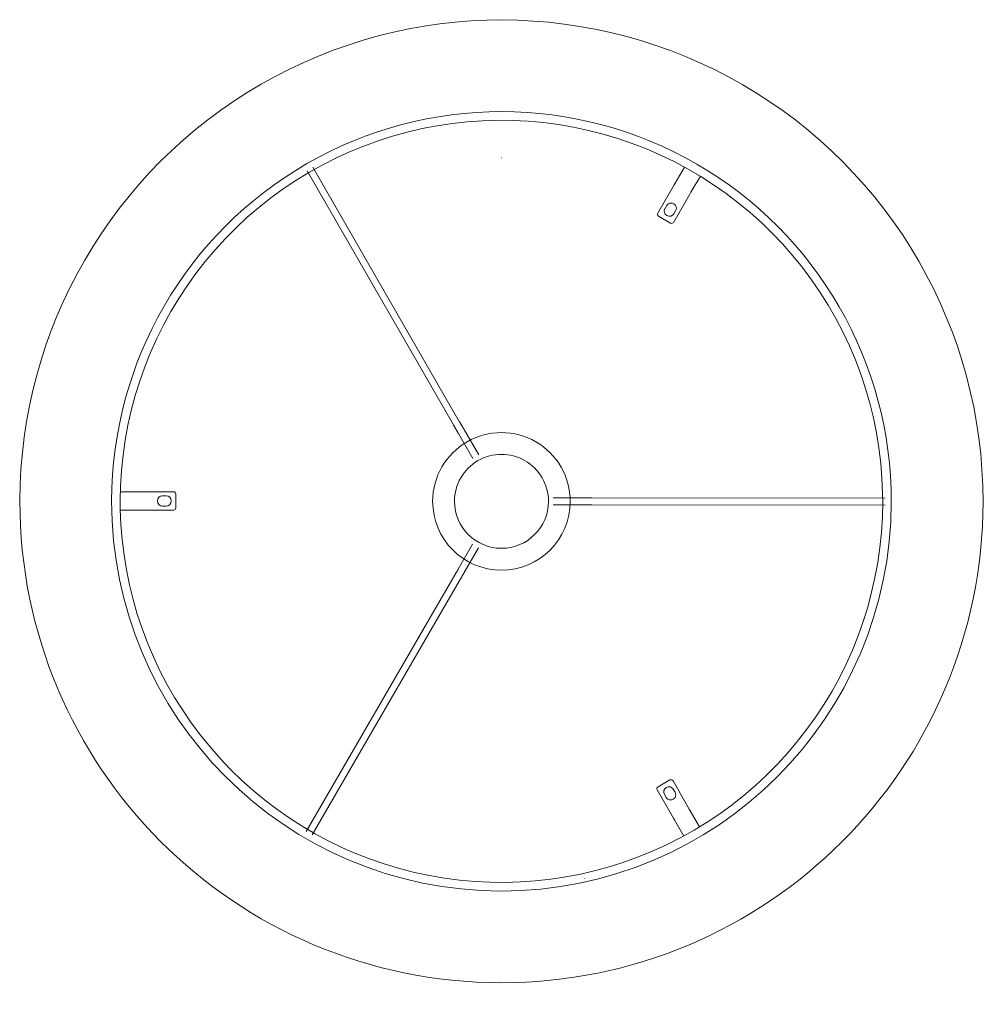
# Model space of a CAD drawing. Header units: millimetres. Extents: x 6194 to 7745, y -4131 to 6719.
# Tile 3 of 3: x 6800 to 7221, y 6289 to 6719. Entities that reach past the tile are written whole.
import ezdxf

# ---------------------------------------------------------------- set-up
doc = ezdxf.new("R2010")
doc.units = ezdxf.units.MM
doc.linetypes.add('Punto', pattern=[4.7625, 0, -4.7625])
doc.layers.add('Ligthing Fixture ADD', color=7, linetype='Punto', lineweight=9, true_color=0xffffff)
doc.layers.add('Luminarias', color=7, linetype='Continuous', lineweight=20)

# ---------------------------------------------------------------- blocks, each defined once
blk = doc.blocks.new('20316 - 20316 SAVOY White shade floor lamp-414935-Planta_PDF')
at = {"layer": 'Luminarias'}
for p, q in [((-36.18, 164.51), (-36.02, 164.55)), ((-82.36, 134.99), (-86.42, 142.05)), ((-79.47, 146), (-75.42, 138.98)), ((82.51, 145.54), (18.44, 34.86)), ((21.04, 33.36), (85.1, 144.04)), ((-75.42, 138.98), (-74.98, 138.21)), ((-74.98, 138.21), (-67.9, 125.92)), ((-81.91, 134.22), (-82.36, 134.99)), ((-74.83, 121.93), (-81.91, 134.22)), ((-71.04, 127.86), (-71.79, 129.16)), ((-75.69, 126.92), (-74.94, 125.62)), ((-73.47, 121.56), (-68.27, 124.55)), ((16.23, 31.04), (9.97, 20.22)), ((12.57, 18.72), (18.83, 29.54)), ((-39.41, 1.54), (-167.29, 1.68)), ((-22.5, 1.52), (-35, 1.54)), ((142.01, 2.85), (142, -3.15)), ((143.01, 3.84), (157.19, 3.83)), ((147.76, 2.09), (146.26, 2.09)), ((158.08, 3.83), (157.19, 3.83)), ((158.08, 3.83), (166.14, 3.82)), ((-167.3, -1.32), (-39.41, -1.46)), ((-35, -1.46), (-22.5, -1.48)), ((157.19, -4.17), (143, -4.16)), ((146.25, -2.41), (147.75, -2.41)), ((157.19, -4.17), (158.07, -4.17)), ((166.13, -4.18), (158.07, -4.17)), ((9.93, -20.25), (16.17, -31.08)), ((18.77, -29.58), (12.53, -18.75)), ((84.79, -144.23), (20.97, -33.4)), ((18.37, -34.9), (82.19, -145.72)), ((-75.1, -121.76), (-82.2, -134.04)), ((-68.54, -124.4), (-73.73, -121.4)), ((-75.96, -126.75), (-75.21, -125.45)), ((-75.28, -138.05), (-68.17, -125.77)), ((-72.07, -129), (-71.32, -127.71)), ((-82.65, -134.81), (-86.73, -141.85)), ((-82.2, -134.04), (-82.65, -134.81)), ((-75.73, -138.82), (-79.79, -145.83)), ((-75.28, -138.05), (-75.73, -138.82))]:
    blk.add_line(p, q, dxfattribs=at)
at = {"layer": 'Luminarias', "flags": 128}
for points in [[(-166.24, 0.18), (-166.1, 6.83), (-165.7, 13.46), (-165.02, 20.08), (-164.09, 26.66), (-162.89, 33.2), (-161.43, 39.69), (-159.72, 46.12), (-157.75, 52.47), (-155.52, 58.73), (-153.05, 64.9), (-150.33, 70.97), (-147.37, 76.93), (-144.18, 82.76), (-140.75, 88.46), (-137.1, 94.02), (-133.23, 99.42), (-129.15, 104.67), (-124.86, 109.75), (-120.37, 114.66), (-115.69, 119.38), (-110.83, 123.91), (-105.78, 128.24), (-100.57, 132.37), (-95.2, 136.29), (-89.67, 139.98), (-84, 143.46), (-78.2, 146.7), (-72.27, 149.71), (-66.22, 152.48), (-60.07, 155.01), (-53.82, 157.29), (-47.49, 159.31), (-41.08, 161.09), (-34.61, 162.6), (-28.08, 163.85), (-21.5, 164.84), (-14.89, 165.57), (-8.26, 166.04), (-1.61, 166.23), (5.03, 166.17), (11.68, 165.83), (18.3, 165.23), (24.89, 164.37), (31.44, 163.24), (37.95, 161.85), (44.39, 160.21), (50.76, 158.3), (57.05, 156.15), (63.25, 153.74), (69.34, 151.09), (75.33, 148.19), (81.2, 145.06), (86.93, 141.7), (92.53, 138.11), (97.98, 134.3), (103.27, 130.27), (108.4, 126.04), (113.35, 121.6), (118.12, 116.97), (122.71, 112.16), (127.09, 107.16), (131.28, 101.99), (135.25, 96.66), (139.01, 91.17), (142.54, 85.54), (145.85, 79.77), (148.92, 73.88), (151.76, 67.86), (154.35, 61.74), (156.7, 55.52), (158.79, 49.21), (160.63, 42.82), (162.22, 36.36), (163.54, 29.85), (164.6, 23.28), (165.4, 16.68), (165.94, 10.05), (166.21, 3.41), (166.24, -0.18)], [(16.23, 31.04), (16.33, 31.22), (16.43, 31.39), (16.53, 31.56), (16.63, 31.73), (16.73, 31.9), (16.83, 32.07), (16.93, 32.24), (17.02, 32.4), (17.12, 32.57), (17.21, 32.73), (17.3, 32.89), (17.39, 33.04), (17.48, 33.19), (17.57, 33.34), (17.65, 33.49), (17.73, 33.63), (17.81, 33.76), (17.89, 33.9), (17.96, 34.02), (18.03, 34.15), (18.1, 34.27), (18.17, 34.38), (18.23, 34.49), (18.29, 34.59), (18.34, 34.68), (18.39, 34.78), (18.44, 34.86)], [(21.04, 33.36), (20.99, 33.27), (20.94, 33.18), (20.88, 33.08), (20.82, 32.98), (20.76, 32.87), (20.69, 32.76), (20.63, 32.64), (20.56, 32.52), (20.48, 32.39), (20.4, 32.26), (20.33, 32.12), (20.24, 31.98), (20.16, 31.84), (20.07, 31.69), (19.99, 31.54), (19.9, 31.38), (19.8, 31.22), (19.71, 31.06), (19.62, 30.9), (19.52, 30.73), (19.42, 30.57), (19.33, 30.4), (19.23, 30.23), (19.13, 30.05), (19.03, 29.88), (18.93, 29.71), (18.83, 29.54)], [(166.24, -0.18), (166.1, -6.83), (165.7, -13.46), (165.02, -20.08), (164.09, -26.66), (162.89, -33.2), (161.43, -39.69), (159.72, -46.12), (157.75, -52.47), (155.52, -58.73), (153.05, -64.9), (150.33, -70.97), (147.37, -76.93), (144.18, -82.76), (140.75, -88.46), (137.1, -94.02), (133.23, -99.42), (129.15, -104.67), (124.86, -109.75), (120.37, -114.66), (115.69, -119.38), (110.83, -123.91), (105.78, -128.24), (100.57, -132.37), (95.2, -136.29), (89.67, -139.98), (84, -143.46), (78.2, -146.7), (72.27, -149.71), (66.22, -152.48), (60.07, -155.01), (53.82, -157.29), (47.49, -159.31), (41.08, -161.09), (34.61, -162.6), (28.08, -163.85), (21.5, -164.84), (14.89, -165.57), (8.26, -166.04), (1.61, -166.23), (-5.03, -166.17), (-11.68, -165.83), (-18.3, -165.23), (-24.89, -164.37), (-31.44, -163.24), (-37.95, -161.85), (-44.39, -160.21), (-50.76, -158.3), (-57.05, -156.15), (-63.25, -153.74), (-69.34, -151.09), (-75.33, -148.19), (-81.2, -145.06), (-86.93, -141.7), (-92.53, -138.11), (-97.98, -134.3), (-103.27, -130.27), (-108.4, -126.04), (-113.35, -121.6), (-118.12, -116.97), (-122.71, -112.16), (-127.09, -107.16), (-131.28, -101.99), (-135.25, -96.66), (-139.01, -91.17), (-142.54, -85.54), (-145.85, -79.77), (-148.92, -73.88), (-151.76, -67.86), (-154.35, -61.74), (-156.7, -55.52), (-158.79, -49.21), (-160.63, -42.82), (-162.22, -36.36), (-163.54, -29.85), (-164.6, -23.28), (-165.4, -16.68), (-165.94, -10.05), (-166.21, -3.41), (-166.24, 0.18)], [(-39.41, 1.54), (-39.31, 1.54), (-39.2, 1.54), (-39.09, 1.54), (-38.97, 1.54), (-38.85, 1.54), (-38.72, 1.54), (-38.58, 1.54), (-38.44, 1.54), (-38.29, 1.54), (-38.14, 1.54), (-37.98, 1.54), (-37.82, 1.54), (-37.65, 1.54), (-37.48, 1.54), (-37.3, 1.54), (-37.12, 1.54), (-36.94, 1.54), (-36.76, 1.54), (-36.57, 1.54), (-36.38, 1.54), (-36.18, 1.54), (-35.99, 1.54), (-35.79, 1.54), (-35.59, 1.54), (-35.39, 1.54), (-35.19, 1.54), (-35, 1.54)], [(-35, -1.46), (-35.2, -1.46), (-35.4, -1.46), (-35.6, -1.46), (-35.8, -1.46), (-35.99, -1.46), (-36.19, -1.46), (-36.38, -1.46), (-36.57, -1.46), (-36.76, -1.46), (-36.95, -1.46), (-37.13, -1.46), (-37.31, -1.46), (-37.49, -1.46), (-37.66, -1.46), (-37.82, -1.46), (-37.99, -1.46), (-38.15, -1.46), (-38.3, -1.46), (-38.45, -1.46), (-38.59, -1.46), (-38.72, -1.46), (-38.86, -1.46), (-38.98, -1.46), (-39.1, -1.46), (-39.21, -1.46), (-39.31, -1.46), (-39.41, -1.46)], [(18.77, -29.58), (18.87, -29.75), (18.97, -29.93), (19.07, -30.1), (19.16, -30.27), (19.26, -30.44), (19.36, -30.61), (19.46, -30.78), (19.55, -30.94), (19.65, -31.11), (19.74, -31.27), (19.83, -31.43), (19.92, -31.58), (20.01, -31.73), (20.09, -31.88), (20.18, -32.03), (20.26, -32.17), (20.34, -32.31), (20.41, -32.44), (20.49, -32.57), (20.56, -32.69), (20.63, -32.81), (20.69, -32.92), (20.75, -33.03), (20.81, -33.13), (20.87, -33.23), (20.92, -33.32), (20.97, -33.4)], [(18.37, -34.9), (18.32, -34.81), (18.27, -34.72), (18.21, -34.63), (18.15, -34.52), (18.09, -34.42), (18.02, -34.3), (17.96, -34.18), (17.88, -34.06), (17.81, -33.93), (17.73, -33.8), (17.66, -33.66), (17.57, -33.52), (17.49, -33.38), (17.41, -33.23), (17.32, -33.08), (17.23, -32.92), (17.14, -32.76), (17.04, -32.6), (16.95, -32.44), (16.85, -32.27), (16.76, -32.1), (16.66, -31.94), (16.56, -31.77), (16.46, -31.59), (16.36, -31.42), (16.26, -31.25), (16.17, -31.08)]]:
    blk.add_lwpolyline(points, dxfattribs=at)
at = {"layer": 'Luminarias'}
for centre, radius, start, end in [((0, 0), 210, 359.9379, 179.9379), ((0, 0), 170, 359.9379, 179.9379), ((-73.74, 128.04), 2.25, 29.9379, 209.9379), ((-72.99, 126.74), 2.25, 209.9379, 29.9379), ((-68.77, 125.42), 1, 299.9379, 29.9379), ((-73.97, 122.42), 1, 209.9379, 299.9379), ((0, 0), 30, 359.9379, 179.9379), ((0, 0), 20.5, 359.9379, 179.9379), ((0, 0), 210, 179.9379, 359.9379), ((0, 0), 170, 179.9379, 359.9379), ((0, 0), 30, 179.9379, 359.9379), ((0, 0), 20.5, 179.9379, 359.9379), ((143.01, 2.84), 1, 89.9379, 179.9379), ((146.25, -0.16), 2.25, 89.9379, 269.9379), ((147.75, -0.16), 2.25, 269.9379, 89.9379), ((143, -3.16), 1, 179.9379, 269.9379), ((-73.26, -126.58), 2.25, 329.9379, 149.9379), ((-74.23, -122.26), 1, 59.9379, 149.9379), ((-69.04, -125.27), 1, 329.9379, 59.9379), ((-74.02, -127.88), 2.25, 149.9379, 329.9379)]:
    blk.add_arc(centre, radius, start, end, dxfattribs=at)

msp = doc.modelspace()

# ---------------------------------------------------------------- linework, layer by layer
at = {"layer": 'Ligthing Fixture ADD'}
msp.add_line((7010.51, 6658.57), (7014.47, 6658.57), dxfattribs=at)

# ---------------------------------------------------------------- block references
at = {"layer": 'Luminarias', "rotation": 180}
msp.add_blockref('20316 - 20316 SAVOY White shade floor lamp-414935-Planta_PDF', (7010.51, 6508.78), dxfattribs=at)

doc.saveas('drawing.dxf')
